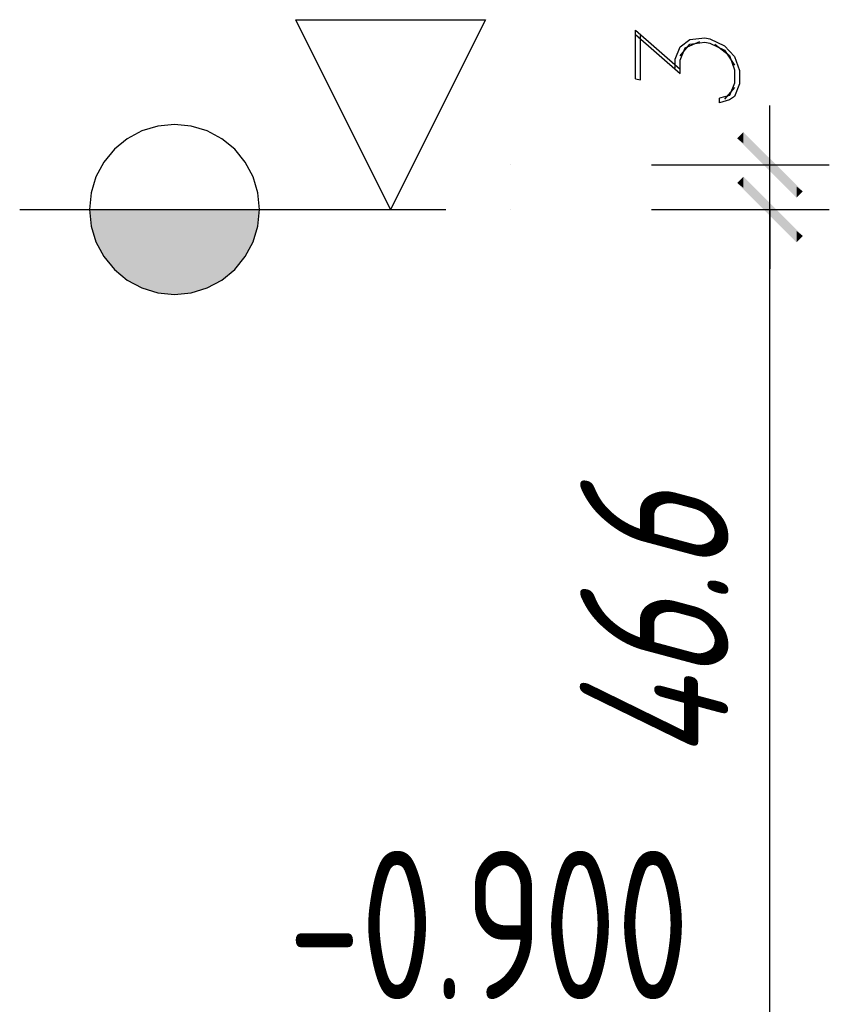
# Model space of a CAD drawing. Extents: x 64462 to 126444, y -56085 to -716.
# Tile 54 of 90: x 94152 to 94698, y -7797 to -7133. Entities that reach past the tile are written whole.
import ezdxf

# ---------------------------------------------------------------- set-up
doc = ezdxf.new("R2010")
doc.units = 0
doc.header["$LTSCALE"] = 11.25
doc.layers.add('M_Teksty małe', color=1, linetype='Continuous', lineweight=15)
doc.styles.add('MCAD_TM', font='GENISO.SHX', dxfattribs={"width": 0.8})

# ---------------------------------------------------------------- blocks, each defined once
blk = doc.blocks.new('DwgObject-55396215-3381')
at = {"linetype": 'Continuous'}
for points in [[(49847.04, 20216.31), (49842.8, 20219.74), (49847.04, 20223.98)], [(49847.04, 20216.31), (49847.04, 20223.98), (49887.04, 20183.98)], [(49882.8, 20179.74), (49842.8, 20219.74), (49882.8, 20187.41)], [(49847.04, 20186.31), (49842.8, 20189.74), (49847.04, 20193.98)], [(49847.04, 20186.31), (49842.8, 20189.74), (49847.04, 20193.98)], [(49847.04, 20186.31), (49847.04, 20193.98), (49887.04, 20153.98)], [(49847.04, 20186.31), (49847.04, 20193.98), (49887.04, 20153.98)], [(49882.8, 20149.74), (49842.8, 20189.74), (49882.8, 20157.41)], [(49882.8, 20149.74), (49842.8, 20189.74), (49882.8, 20157.41)], [(49882.8, 20179.74), (49882.8, 20187.41), (49887.04, 20183.98)], [(49407.03, 20160.67), (49405.93, 20171.86), (49407.03, 20171.86)], [(49407.03, 20160.67), (49405.93, 20171.86), (49407.03, 20171.86)], [(49410.3, 20149.9), (49407.03, 20171.86), (49410.3, 20171.86)], [(49407.03, 20160.67), (49407.03, 20171.86), (49410.3, 20149.9)], [(49410.3, 20149.9), (49407.03, 20171.86), (49410.3, 20171.86)], [(49407.03, 20160.67), (49407.03, 20171.86), (49410.3, 20149.9)], [(49415.6, 20139.99), (49410.3, 20171.86), (49415.6, 20171.86)], [(49410.3, 20149.9), (49410.3, 20171.86), (49415.6, 20139.99)], [(49415.6, 20139.99), (49410.3, 20171.86), (49415.6, 20171.86)], [(49410.3, 20149.9), (49410.3, 20171.86), (49415.6, 20139.99)], [(49422.73, 20131.29), (49415.6, 20171.86), (49422.73, 20171.86)], [(49415.6, 20139.99), (49415.6, 20171.86), (49422.73, 20131.29)], [(49422.73, 20131.29), (49415.6, 20171.86), (49422.73, 20171.86)], [(49415.6, 20139.99), (49415.6, 20171.86), (49422.73, 20131.29)], [(49431.43, 20124.16), (49422.73, 20171.86), (49431.43, 20171.86)], [(49422.73, 20131.29), (49422.73, 20171.86), (49431.43, 20124.16)], [(49431.43, 20124.16), (49422.73, 20171.86), (49431.43, 20171.86)], [(49422.73, 20131.29), (49422.73, 20171.86), (49431.43, 20124.16)], [(49441.35, 20118.86), (49431.43, 20171.86), (49441.35, 20171.86)], [(49431.43, 20124.16), (49431.43, 20171.86), (49441.35, 20118.86)], [(49441.35, 20118.86), (49431.43, 20171.86), (49441.35, 20171.86)], [(49431.43, 20124.16), (49431.43, 20171.86), (49441.35, 20118.86)], [(49452.11, 20115.59), (49441.35, 20171.86), (49452.11, 20171.86)], [(49441.35, 20118.86), (49441.35, 20171.86), (49452.11, 20115.59)], [(49452.11, 20115.59), (49441.35, 20171.86), (49452.11, 20171.86)], [(49441.35, 20118.86), (49441.35, 20171.86), (49452.11, 20115.59)], [(49463.3, 20114.49), (49452.11, 20171.86), (49463.3, 20171.86)], [(49452.11, 20115.59), (49452.11, 20171.86), (49463.3, 20114.49)], [(49463.3, 20114.49), (49452.11, 20171.86), (49463.3, 20171.86)], [(49452.11, 20115.59), (49452.11, 20171.86), (49463.3, 20114.49)], [(49474.49, 20115.59), (49463.3, 20171.86), (49474.49, 20171.86)], [(49463.3, 20114.49), (49463.3, 20171.86), (49474.49, 20115.59)], [(49474.49, 20115.59), (49463.3, 20171.86), (49474.49, 20171.86)], [(49463.3, 20114.49), (49463.3, 20171.86), (49474.49, 20115.59)], [(49485.25, 20118.86), (49474.49, 20171.86), (49485.25, 20171.86)], [(49474.49, 20115.59), (49474.49, 20171.86), (49485.25, 20118.86)], [(49485.25, 20118.86), (49474.49, 20171.86), (49485.25, 20171.86)], [(49474.49, 20115.59), (49474.49, 20171.86), (49485.25, 20118.86)], [(49495.17, 20124.16), (49485.25, 20171.86), (49495.17, 20171.86)], [(49485.25, 20118.86), (49485.25, 20171.86), (49495.17, 20124.16)], [(49495.17, 20124.16), (49485.25, 20171.86), (49495.17, 20171.86)], [(49485.25, 20118.86), (49485.25, 20171.86), (49495.17, 20124.16)], [(49503.86, 20131.29), (49495.17, 20171.86), (49503.86, 20171.86)], [(49495.17, 20124.16), (49495.17, 20171.86), (49503.86, 20131.29)], [(49503.86, 20131.29), (49495.17, 20171.86), (49503.86, 20171.86)], [(49495.17, 20124.16), (49495.17, 20171.86), (49503.86, 20131.29)], [(49511, 20139.99), (49503.86, 20171.86), (49511, 20171.86)], [(49503.86, 20131.29), (49503.86, 20171.86), (49511, 20139.99)], [(49511, 20139.99), (49503.86, 20171.86), (49511, 20171.86)], [(49503.86, 20131.29), (49503.86, 20171.86), (49511, 20139.99)], [(49516.3, 20149.9), (49511, 20171.86), (49516.3, 20171.86)], [(49511, 20139.99), (49511, 20171.86), (49516.3, 20149.9)], [(49516.3, 20149.9), (49511, 20171.86), (49516.3, 20171.86)], [(49511, 20139.99), (49511, 20171.86), (49516.3, 20149.9)], [(49519.56, 20160.67), (49516.3, 20171.86), (49519.56, 20171.86)], [(49516.3, 20149.9), (49516.3, 20171.86), (49519.56, 20160.67)], [(49519.56, 20160.67), (49516.3, 20171.86), (49519.56, 20171.86)], [(49516.3, 20149.9), (49516.3, 20171.86), (49519.56, 20160.67)], [(49519.56, 20160.67), (49519.56, 20171.86), (49520.66, 20171.86)], [(49519.56, 20160.67), (49519.56, 20171.86), (49520.66, 20171.86)], [(49882.8, 20149.74), (49882.8, 20157.41), (49887.04, 20153.98)], [(49882.8, 20149.74), (49882.8, 20157.41), (49887.04, 20153.98)]]:
    blk.add_hatch(color=1, dxfattribs=at).paths.add_polyline_path(points)
at = {"color": 1, "linetype": 'Continuous'}
for p, q in [((49545, 20299.86), (49673, 20299.86)), ((49609, 20171.86), (49545, 20299.86)), ((49673, 20299.86), (49609, 20171.86)), ((49774.29, 20292.85), (49804.29, 20266.56)), ((49774.29, 20259.85), (49774.29, 20292.85)), ((49774.29, 20289.85), (49804.29, 20263.56)), ((49777.62, 20259.27), (49777.62, 20289.27)), ((49810.96, 20286.39), (49820.96, 20287.62)), ((49820.96, 20287.62), (49824.29, 20287.04)), ((49824.29, 20287.04), (49834.29, 20282.27)), ((49800.96, 20273.15), (49804.29, 20281.56)), ((49804.29, 20281.56), (49810.96, 20286.39)), ((49804.29, 20275.56), (49810.96, 20283.39)), ((49804.29, 20272.56), (49807.62, 20280.98)), ((49807.62, 20280.98), (49817.62, 20285.21)), ((49810.96, 20283.39), (49820.96, 20284.62)), ((49820.96, 20284.62), (49824.29, 20284.04)), ((49824.29, 20284.04), (49834.29, 20279.27)), ((49827.62, 20283.45), (49837.62, 20275.69)), ((49834.29, 20282.27), (49840.96, 20275.1)), ((49800.96, 20267.15), (49800.96, 20273.15)), ((49834.29, 20279.27), (49840.96, 20269.1)), ((49837.62, 20275.69), (49840.96, 20266.1)), ((49840.96, 20275.1), (49844.29, 20265.51)), ((49804.29, 20263.56), (49804.29, 20272.56)), ((49840.96, 20266.1), (49840.96, 20257.1)), ((49844.29, 20265.51), (49844.29, 20256.51)), ((49774.29, 20259.85), (49777.62, 20259.27)), ((49840.96, 20254.1), (49834.29, 20246.27)), ((49840.96, 20257.1), (49837.62, 20248.69)), ((49844.29, 20256.51), (49840.96, 20248.1)), ((49837.62, 20248.69), (49830.96, 20246.86)), ((49830.96, 20243.86), (49830.96, 20246.86)), ((49840.96, 20248.1), (49837.62, 20245.69)), ((49837.62, 20245.69), (49830.96, 20243.86)), ((49864.92, 20201.86), (49864.92, 20241.86)), ((49452.11, 20228.12), (49441.35, 20224.86)), ((49452.11, 20228.12), (49441.35, 20224.86)), ((49463.3, 20229.22), (49452.11, 20228.12)), ((49463.3, 20229.22), (49452.11, 20228.12)), ((49474.49, 20228.12), (49463.3, 20229.22)), ((49474.49, 20228.12), (49463.3, 20229.22)), ((49485.25, 20224.86), (49474.49, 20228.12)), ((49485.25, 20224.86), (49474.49, 20228.12)), ((49441.35, 20224.86), (49431.43, 20219.56)), ((49441.35, 20224.86), (49431.43, 20219.56)), ((49495.17, 20219.56), (49485.25, 20224.86)), ((49495.17, 20219.56), (49485.25, 20224.86)), ((49431.43, 20219.56), (49422.73, 20212.42)), ((49431.43, 20219.56), (49422.73, 20212.42)), ((49503.86, 20212.42), (49495.17, 20219.56)), ((49503.86, 20212.42), (49495.17, 20219.56)), ((49422.73, 20212.42), (49415.6, 20203.73)), ((49422.73, 20212.42), (49415.6, 20203.73)), ((49511, 20203.73), (49503.86, 20212.42)), ((49511, 20203.73), (49503.86, 20212.42)), ((49415.6, 20203.73), (49410.3, 20193.81)), ((49415.6, 20203.73), (49410.3, 20193.81)), ((49516.3, 20193.81), (49511, 20203.73)), ((49516.3, 20193.81), (49511, 20203.73)), ((49689.92, 20201.86), (49689.92, 20201.86)), ((49784.92, 20201.86), (49904.92, 20201.86)), ((49864.92, 20201.86), (49864.92, 20201.86)), ((49864.92, 20171.86), (49864.92, 20201.86)), ((49410.3, 20193.81), (49407.03, 20183.05)), ((49410.3, 20193.81), (49407.03, 20183.05)), ((49519.56, 20183.05), (49516.3, 20193.81)), ((49519.56, 20183.05), (49516.3, 20193.81)), ((49407.03, 20183.05), (49405.93, 20171.86)), ((49407.03, 20183.05), (49405.93, 20171.86)), ((49520.66, 20171.86), (49519.56, 20183.05)), ((49520.66, 20171.86), (49519.56, 20183.05)), ((49358.86, 20171.86), (49646.31, 20171.86)), ((49405.93, 20171.86), (49407.03, 20160.67)), ((49405.93, 20171.86), (49407.03, 20160.67)), ((49519.56, 20160.67), (49520.66, 20171.86)), ((49519.56, 20160.67), (49520.66, 20171.86)), ((49689.92, 20171.86), (49689.92, 20171.86)), ((49689.92, 20171.86), (49689.92, 20171.86)), ((49784.92, 20171.86), (49904.92, 20171.86)), ((49784.92, 20171.86), (49904.92, 20171.86)), ((49864.92, 20171.86), (49864.92, 20171.86)), ((49864.92, 19505.86), (49864.92, 20171.86)), ((49864.92, 20171.86), (49864.92, 20131.86)), ((49407.03, 20160.67), (49410.3, 20149.9)), ((49407.03, 20160.67), (49410.3, 20149.9)), ((49516.3, 20149.9), (49519.56, 20160.67)), ((49516.3, 20149.9), (49519.56, 20160.67)), ((49410.3, 20149.9), (49415.6, 20139.99)), ((49410.3, 20149.9), (49415.6, 20139.99)), ((49511, 20139.99), (49516.3, 20149.9)), ((49511, 20139.99), (49516.3, 20149.9)), ((49415.6, 20139.99), (49422.73, 20131.29)), ((49415.6, 20139.99), (49422.73, 20131.29)), ((49503.86, 20131.29), (49511, 20139.99)), ((49503.86, 20131.29), (49511, 20139.99)), ((49422.73, 20131.29), (49431.43, 20124.16)), ((49422.73, 20131.29), (49431.43, 20124.16)), ((49495.17, 20124.16), (49503.86, 20131.29)), ((49495.17, 20124.16), (49503.86, 20131.29)), ((49431.43, 20124.16), (49441.35, 20118.86)), ((49431.43, 20124.16), (49441.35, 20118.86)), ((49485.25, 20118.86), (49495.17, 20124.16)), ((49485.25, 20118.86), (49495.17, 20124.16)), ((49441.35, 20118.86), (49452.11, 20115.59)), ((49441.35, 20118.86), (49452.11, 20115.59)), ((49452.11, 20115.59), (49463.3, 20114.49)), ((49452.11, 20115.59), (49463.3, 20114.49)), ((49463.3, 20114.49), (49474.49, 20115.59)), ((49463.3, 20114.49), (49474.49, 20115.59)), ((49474.49, 20115.59), (49485.25, 20118.86)), ((49474.49, 20115.59), (49485.25, 20118.86))]:
    blk.add_line(p, q, dxfattribs=at)
at = {"layer": 'M_Teksty małe', "style": 'MCAD_TM', "oblique": 15, "width": 0.8}
blk.add_text('46.6', height=100, rotation=90, dxfattribs=at).set_placement((49836.89, 19798.53))
at = {"layer": 'M_Teksty małe', "style": 'MCAD_TM', "width": 0.8}
blk.add_text('-0.900', height=100, dxfattribs=at).set_placement((49539.9, 19639.12))

msp = doc.modelspace()

# ---------------------------------------------------------------- block references
msp.add_blockref('DwgObject-55396215-3381', (44793.1, -27432.61))

doc.saveas('drawing.dxf')
